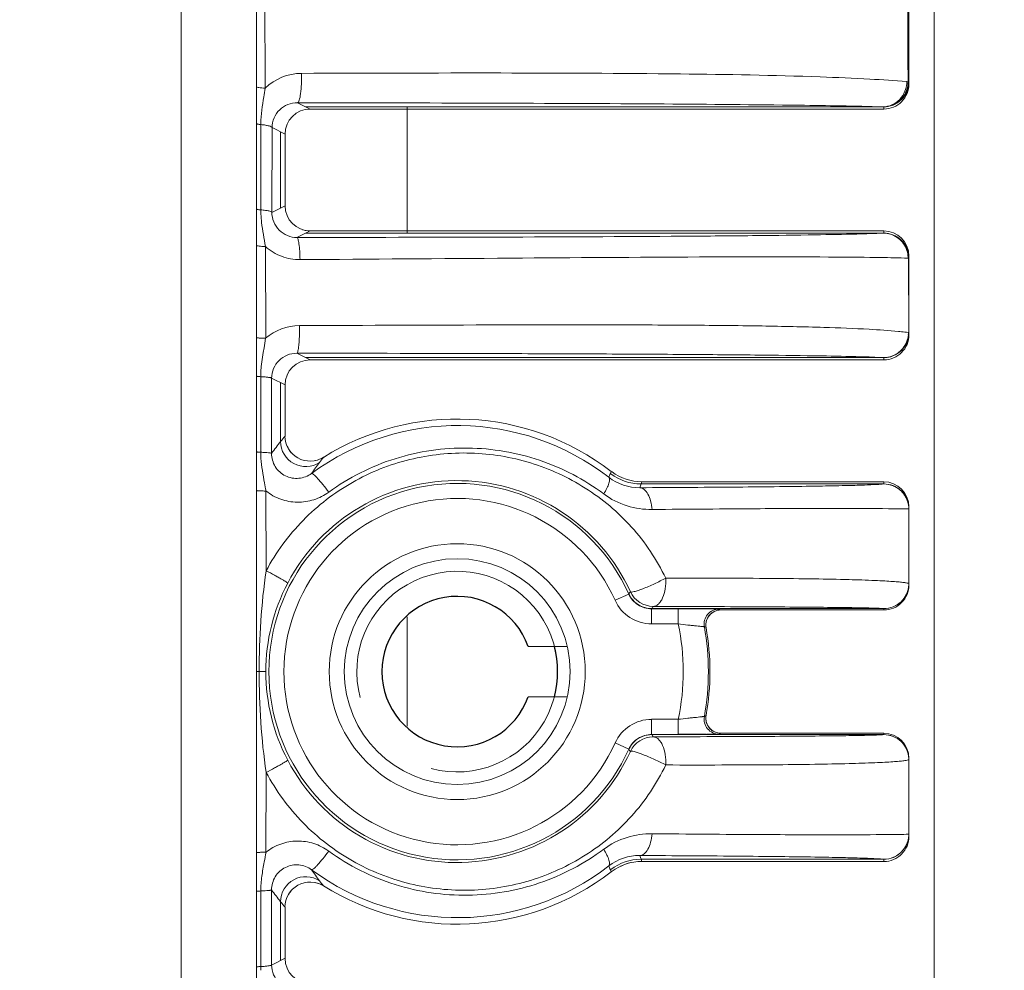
# Model space of a CAD drawing. Header units: millimetres. Extents: x 18546 to 26367, y -13731 to -7651.
# Tile 24 of 42: x 25346 to 25366, y -7781 to -7762. Entities that reach past the tile are written whole.
import ezdxf

# ---------------------------------------------------------------- set-up
doc = ezdxf.new("R2010")
doc.units = ezdxf.units.MM
doc.header["$LTSCALE"] = 50
doc.header["$PDMODE"] = 2
doc.layers.get('0').update_dxf_attribs({"lineweight": 18})
doc.layers.add('02___PRT_ALL_AXES', color=7, linetype='Continuous')
doc.layers.add('03___PRT_ALL_CURVES', color=7, linetype='Continuous')
doc.styles.get("Standard").update_dxf_attribs({"font": 'txt', "bigfont": 'gbcbig.shx'})
doc.dimstyles.new('DIMSTYLE_1', dxfattribs={"dimtxt": 3.5, "dimasz": 3.5, "dimexe": 0.18, "dimexo": 0.0625, "dimgap": 0.09, "dimtad": 1, "dimdsep": 46, "dimtxsty": 'Standard', "dimblk": '_FILLED', "dimblk1": '_FILLED', "dimblk2": '_FILLED', "dimcen": 0.09, "dimadec": 0, "dimazin": 0, "dimtp": 0.01, "dimtm": 0.01, "dimtfac": 1, "dimtofl": 0, "dimtmove": 0, "dimatfit": 3, "dimldrblk": '_FILLED', "dimfxl": 1, "dimtolj": 1, "dimarcsym": 0})

# ---------------------------------------------------------------- blocks, each defined once
blk = doc.blocks.new('_FILLED')
at = {"color": 0, "linetype": 'ByBlock'}
blk.add_solid([(0, 0), (-1, 0.2143), (-1, -0.2143)], dxfattribs=at)
blk = doc.blocks.new('*D42')
at = {"color": 0, "linetype": 'Continuous', "lineweight": -2, "ltscale": 0.6, "transparency": 16777216}
for p, q in [((25253.732, -7738.045), (25253.732, -7672.963)), ((25460.182, -7793.407), (25460.182, -7672.963)), ((25450.182, -7673.143), (25263.732, -7673.143))]:
    blk.add_line(p, q, dxfattribs=at)
at = {"layer": 'Defpoints', "color": 0, "linetype": 'Continuous', "ltscale": 0.6, "transparency": 16777216}
for p in [(25253.732, -7673.143), (25253.732, -7738.107), (25460.182, -7793.47)]:
    blk.add_point(p, dxfattribs=at)
at = {"color": 0, "linetype": 'Continuous', "lineweight": -2, "ltscale": 0.6, "transparency": 16777216, "xscale": 10, "yscale": 10, "zscale": 10, "rotation": 180}
blk.add_blockref('_FILLED', (25253.732, -7673.143), dxfattribs=at)
at = {"color": 0, "linetype": 'Continuous', "lineweight": -2, "ltscale": 0.6, "transparency": 16777216, "xscale": 10, "yscale": 10, "zscale": 10}
blk.add_blockref('_FILLED', (25460.182, -7673.143), dxfattribs=at)
at = {"color": 0, "linetype": 'Continuous', "ltscale": 0.6, "transparency": 16777216, "insert": (25356.957, -7666.553), "char_height": 13, "attachment_point": 5}
blk.add_mtext('\\A1;{\\fSimSun|b0|i0|c134|p2;206.5mm}', dxfattribs=at)

msp = doc.modelspace()

# ---------------------------------------------------------------- linework, layer by layer
at = {"color": 7, "linetype": 'Continuous'}
for p, q in [((25349.232, -7810.42), (25349.232, -7740.42)), ((25350.732, -7741.92), (25350.732, -7808.92)), ((25364.232, -7808.22), (25364.232, -7742.72)), ((25350.901, -7761.854), (25350.906, -7763.79)), ((25363.732, -7763.705), (25363.732, -7762.135)), ((25363.701, -7763.66), (25363.688, -7763.659)), ((25363.714, -7763.661), (25363.701, -7763.66)), ((25351.802, -7764.205), (25351.55, -7764.079)), ((25351.714, -7764.161), (25363.21, -7764.161)), ((25351.802, -7764.205), (25363.232, -7764.205)), ((25353.732, -7764.17), (25353.732, -7766.67)), ((25363.232, -7764.162), (25363.21, -7764.161)), ((25363.232, -7764.205), (25363.232, -7764.162)), ((25350.821, -7764.515), (25350.82, -7766.196)), ((25351.044, -7764.576), (25351.04, -7766.266)), ((25351.302, -7764.705), (25351.044, -7764.576)), ((25351.214, -7766.179), (25351.214, -7764.661)), ((25351.302, -7766.135), (25351.302, -7764.705)), ((25351.302, -7766.135), (25351.04, -7766.266)), ((25350.82, -7766.196), (25350.82, -7766.216)), ((25351.802, -7766.635), (25351.54, -7766.766)), ((25363.224, -7766.679), (25351.714, -7766.679)), ((25363.232, -7766.635), (25351.802, -7766.635)), ((25363.224, -7766.679), (25363.232, -7766.678)), ((25363.232, -7766.635), (25363.232, -7766.678)), ((25350.912, -7766.946), (25350.917, -7768.776)), ((25363.732, -7768.705), (25363.732, -7767.135)), ((25363.714, -7767.177), (25363.725, -7767.178)), ((25363.725, -7767.178), (25363.731, -7767.178)), ((25363.727, -7768.661), (25363.725, -7767.178)), ((25351.802, -7769.205), (25351.538, -7769.073)), ((25351.714, -7769.161), (25363.227, -7769.161)), ((25351.802, -7769.205), (25363.232, -7769.205)), ((25363.227, -7769.161), (25363.232, -7769.161)), ((25363.232, -7769.205), (25363.232, -7769.161)), ((25350.818, -7769.541), (25350.818, -7771.047)), ((25351.033, -7771.069), (25351.035, -7769.571)), ((25351.302, -7769.705), (25351.035, -7769.571)), ((25351.214, -7770.832), (25351.214, -7769.661)), ((25351.302, -7770.724), (25351.302, -7769.705)), ((25357.8, -7771.428), (25357.783, -7771.47)), ((25358.409, -7771.635), (25358.394, -7771.679)), ((25358.409, -7771.635), (25363.232, -7771.635)), ((25363.232, -7771.635), (25363.232, -7771.679)), ((25350.922, -7771.82), (25350.926, -7773.41)), ((25363.231, -7771.679), (25358.394, -7771.679)), ((25363.73, -7772.178), (25363.731, -7772.179)), ((25363.732, -7773.665), (25363.731, -7772.178)), ((25363.732, -7773.665), (25363.732, -7772.135)), ((25358.15, -7773.874), (25357.877, -7773.998)), ((25358.153, -7773.871), (25358.15, -7773.874)), ((25358.607, -7774.167), (25358.606, -7774.168)), ((25359.134, -7774.168), (25358.606, -7774.168)), ((25358.606, -7774.168), (25358.606, -7774.468)), ((25358.608, -7774.165), (25358.607, -7774.167)), ((25358.608, -7774.165), (25363.232, -7774.165)), ((25359.134, -7774.168), (25359.134, -7774.468)), ((25359.134, -7774.17), (25359.69, -7774.17)), ((25359.985, -7774.191), (25359.951, -7774.173)), ((25359.985, -7774.191), (25363.232, -7774.191)), ((25363.232, -7774.191), (25363.232, -7774.165)), ((25353.732, -7774.331), (25353.732, -7776.509)), ((25359.134, -7774.468), (25358.606, -7774.468)), ((25359.69, -7774.543), (25359.656, -7774.526)), ((25356.916, -7774.92), (25356.146, -7774.92)), ((25356.146, -7775.92), (25356.916, -7775.92)), ((25359.656, -7776.314), (25359.69, -7776.297)), ((25358.606, -7776.371), (25359.134, -7776.371)), ((25358.606, -7776.671), (25358.606, -7776.371)), ((25359.134, -7776.671), (25359.134, -7776.371)), ((25358.606, -7776.671), (25358.608, -7776.675)), ((25358.606, -7776.671), (25359.134, -7776.671)), ((25363.232, -7776.675), (25358.608, -7776.675)), ((25359.69, -7776.67), (25359.134, -7776.67)), ((25359.951, -7776.667), (25359.985, -7776.649)), ((25359.985, -7776.649), (25363.232, -7776.649)), ((25363.232, -7776.649), (25363.232, -7776.675)), ((25358.15, -7776.965), (25357.877, -7776.842)), ((25358.15, -7776.965), (25358.153, -7776.969)), ((25363.731, -7778.661), (25363.732, -7777.175)), ((25363.732, -7778.705), (25363.732, -7777.175)), ((25350.926, -7777.43), (25350.922, -7779.02)), ((25363.73, -7778.662), (25363.731, -7778.661)), ((25358.394, -7779.161), (25358.409, -7779.205)), ((25358.394, -7779.161), (25363.231, -7779.161)), ((25363.232, -7779.205), (25358.409, -7779.205)), ((25363.232, -7779.205), (25363.232, -7779.161)), ((25357.783, -7779.37), (25357.8, -7779.412)), ((25350.818, -7779.793), (25350.818, -7781.299)), ((25351.035, -7781.269), (25351.033, -7779.771)), ((25351.214, -7781.179), (25351.214, -7780.008)), ((25351.302, -7781.135), (25351.302, -7780.115)), ((25351.302, -7781.135), (25351.035, -7781.269))]:
    msp.add_line(p, q, dxfattribs=at)
for radius in [2.55, 2.25]:
    msp.add_circle((25354.732, -7775.42), radius, dxfattribs=at)
for centre, radius, start, end in [((25351.633, -7764.535), 1.041, 90.1676, 134.2919), ((25363.171, -7763.66), 0.517, 356.021, 0.1273), ((25363.23, -7763.661), 0.502, 340.1674, 355.032), ((25363.196, -7763.661), 0.518, 355.2293, 359.9687), ((25363.231, -7763.662), 0.5, 355.0645, 359.9974), ((25363.232, -7763.662), 0.5, 290.0647, 340.1356), ((25352.95, -7764.518), 2.129, 179.3333, 179.9419), ((25352.882, -7766.217), 2.063, 179.9553, 182.3743), ((25363.229, -7767.179), 0.503, 4.933, 17.9456), ((25363.212, -7767.18), 0.503, 0.2435, 4.5658), ((25363.222, -7767.179), 0.502, 0.1393, 4.8071), ((25363.236, -7767.178), 0.495, 359.988, 4.928), ((25351.595, -7769.563), 1.04, 90.2503, 130.7866), ((25363.211, -7768.659), 0.511, 337.8725, 355.2575), ((25363.23, -7768.661), 0.502, 341.0377, 355.0072), ((25363.221, -7768.66), 0.5, 355.2707, 0.0173), ((25363.323, -7771.514), 2.882, 81.9408, 82.0658), ((25363.223, -7768.661), 0.505, 355.0461, 359.9673), ((25363.231, -7768.661), 0.5, 355.0344, 359.9979), ((25363.232, -7768.661), 0.5, 270.0087, 341.0112), ((25352.762, -7769.542), 1.944, 179.6588, 179.9692), ((25354.732, -7775.42), 5.035, 52.4546, 121.965), ((25354.741, -7775.426), 4.911, 52.1812, 126.3492), ((25357.541, -7775.87), 8.087, 141.4732, 143.5865), ((25357.618, -7775.93), 8.185, 140.5059, 141.4765), ((25351.714, -7770.832), 0.5, 180.0248, 303.305), ((25351.801, -7770.724), 0.5, 179.9981, 301.9793), ((25352.734, -7771.047), 1.916, 179.9791, 181.7218), ((25351.804, -7770.723), 0.503, 203.9278, 221.5317), ((25352.778, -7771.046), 1.961, 181.7242, 183.557), ((25358.04, -7775.784), 7.561, 143.1551, 145.2142), ((25358.109, -7775.835), 7.647, 142.2029, 143.1581), ((25358.406, -7770.64), 0.994, 232.455, 233.6583), ((25358.409, -7770.635), 1, 233.6482, 270.0018), ((25354.726, -7775.417), 3.804, 24.6835, 152.406), ((25334.664, -7762.216), 24.902, 337.9959, 338.1846), ((25358.361, -7770.76), 0.994, 232.2783, 270.4621), ((25358.39, -7770.684), 0.993, 232.3146, 233.0921), ((25358.394, -7770.679), 1, 233.0841, 270.0005), ((25354.732, -7775.42), 3.752, 24.3293, 335.6707), ((25323.615, -7759.809), 36.75, 341.0327, 341.1567), ((25363.231, -7772.178), 0.5, 4.8764, 89.9152), ((25363.233, -7772.172), 0.493, 63.7174, 69.1103), ((25363.228, -7772.18), 0.502, 47.8202, 63.6726), ((25363.231, -7772.177), 0.497, 42.1428, 47.7878), ((25363.227, -7772.18), 0.504, 25.3147, 42.1027), ((25354.732, -7775.42), 3.452, 24.3293, 335.6707), ((25363.235, -7772.176), 0.495, 21.2702, 25.2632), ((25363.223, -7772.18), 0.507, 4.9399, 21.2124), ((25363.234, -7772.179), 0.495, 0.0801, 4.9215), ((25363.235, -7772.179), 0.496, 0.0372, 4.9536), ((25363.236, -7772.178), 0.495, 359.9879, 4.9523), ((25354.729, -7775.422), 3.809, 152.362, 179.9631), ((25363.232, -7773.665), 0.5, 270.0047, 357.0878), ((25363.24, -7773.665), 0.492, 357.0342, 359.9958), ((25363.239, -7773.664), 0.493, 356.9319, 359.879), ((25358.606, -7773.668), 0.8, 204.34, 269.9893), ((25358.608, -7773.667), 0.502, 204.3651, 220.7112), ((25348.106, -7766.574), 12.417, 324.0081, 324.2488), ((25358.637, -7773.619), 0.5, 204.744, 270.0075), ((25358.606, -7773.666), 0.502, 253.6042, 269.9647), ((25345.307, -7765.586), 15.828, 327.1809, 327.376), ((25359.951, -7774.473), 0.3, 90.0039, 190.285), ((25359.985, -7774.491), 0.3, 89.9967, 187.1096), ((25354.732, -7775.42), 4.504, 347.8041, 12.1959), ((25354.732, -7775.42), 5.004, 349.7111, 10.2889), ((25359.979, -7774.492), 0.294, 187.039, 190.0243), ((25354.732, -7775.42), 5.035, 349.9709, 10.0291), ((25354.729, -7775.418), 3.809, 180.0293, 207.638), ((25359.951, -7776.367), 0.3, 169.7146, 269.9953), ((25359.985, -7776.349), 0.3, 172.8904, 270.0033), ((25359.979, -7776.348), 0.294, 169.9757, 172.961), ((25358.606, -7777.172), 0.8, 90.0107, 155.66), ((25358.637, -7777.22), 0.5, 89.9925, 155.256), ((25358.606, -7777.174), 0.502, 90.0358, 106.3934), ((25345.307, -7785.254), 15.828, 32.624, 32.8191), ((25363.231, -7777.175), 0.5, 2.89, 89.971), ((25358.608, -7777.173), 0.502, 139.2783, 155.6351), ((25354.726, -7775.422), 3.804, 207.594, 335.3165), ((25348.106, -7784.266), 12.417, 35.7512, 35.9919), ((25363.239, -7777.175), 0.492, 359.9974, 2.9611), ((25363.209, -7777.179), 0.523, 0.4463, 3.229), ((25363.231, -7778.662), 0.5, 270.0828, 359.9976), ((25363.234, -7778.661), 0.495, 355.0785, 359.9199), ((25363.23, -7778.661), 0.501, 355.0067, 359.9483), ((25358.361, -7780.08), 0.994, 89.5377, 127.7219), ((25323.615, -7791.031), 36.75, 18.8433, 18.9673), ((25354.741, -7775.414), 4.911, 233.6507, 307.8188), ((25334.664, -7788.624), 24.902, 21.8154, 22.0041), ((25358.394, -7780.161), 1, 89.9995, 126.9159), ((25358.409, -7780.205), 1, 89.9982, 126.3518), ((25358.41, -7780.206), 1.002, 102.4595, 115.0889), ((25351.714, -7780.008), 0.5, 56.6946, 179.9756), ((25358.04, -7775.056), 7.561, 214.7859, 216.8449), ((25354.732, -7775.42), 5.035, 238.035, 307.5454), ((25358.39, -7780.155), 0.993, 126.9079, 127.6854), ((25358.406, -7780.2), 0.994, 126.3417, 127.545), ((25351.801, -7780.115), 0.5, 58.0207, 180.0019), ((25358.109, -7775.005), 7.647, 216.8419, 217.7971), ((25357.541, -7774.97), 8.087, 216.4135, 218.5268), ((25351.804, -7780.117), 0.503, 138.4672, 156.073), ((25357.618, -7774.91), 8.185, 218.5235, 219.4941), ((25352.798, -7781.298), 1.979, 180.0374, 182.2125)]:
    msp.add_arc(centre, radius, start, end, dxfattribs=at)
at = {"color": 2, "linetype": 'Continuous'}
msp.add_arc((25354.732, -7775.42), 2, 255, 195, dxfattribs=at)
at = {"color": 7, "linetype": 'Continuous'}
for centre, major_axis, ratio, start_param, end_param in [((25363.232, -7763.705), (0, 0.5), 0.999962, -3.141593, -1.570796), ((25351.802, -7764.705), (-0.447, 0.224), 0.99981, 5.176082, 6.746726), ((25351.802, -7766.135), (-0.447, -0.224), 0.99981, 5.819644, 7.390288), ((25351.802, -7766.135), (0.447, 0.224), 0.99981, -2.348647, -2.03449), ((25363.232, -7767.135), (0, 0.5), 0.999962, -1.570796, 0), ((25363.232, -7768.705), (0, 0.5), 0.999962, -3.141593, -1.570796), ((25351.802, -7769.705), (-0.447, 0.224), 0.99981, 5.176082, 6.746726), ((25363.232, -7772.135), (0, 0.5), 0.999962, -1.570796, 0), ((25363.232, -7773.691), (0, 0.5), 0.999986, -3.141593, -1.570796), ((25363.232, -7777.149), (0, 0.5), 0.999986, -1.570796, 0), ((25363.232, -7778.705), (0, 0.5), 0.999962, -3.141593, -1.570796), ((25351.802, -7781.135), (-0.447, -0.224), 0.99981, 5.819644, 7.390288)]:
    msp.add_ellipse(centre, major_axis=major_axis, ratio=ratio, start_param=start_param, end_param=end_param, dxfattribs=at)
for points in [[(25363.714, -7763.661), (25363.712, -7763.166), (25363.71, -7762.671), (25363.708, -7762.176)], [(25363.652, -7763.85), (25363.671, -7763.801), (25363.683, -7763.748), (25363.687, -7763.696)], [(25363.21, -7764.161), (25363.273, -7764.161), (25363.336, -7764.147), (25363.393, -7764.123)], [(25363.232, -7764.162), (25363.29, -7764.162), (25363.349, -7764.151), (25363.403, -7764.131)], [(25363.677, -7766.987), (25363.696, -7767.035), (25363.709, -7767.087), (25363.713, -7767.139)], [(25350.916, -7768.776), (25350.875, -7769.026), (25350.82, -7769.276), (25350.818, -7769.53)], [(25352.066, -7771.148), (25352.017, -7771.179), (25351.962, -7771.201), (25351.905, -7771.213)], [(25363.231, -7771.679), (25363.291, -7771.679), (25363.352, -7771.69), (25363.409, -7771.712)], [(25358.262, -7774.026), (25358.217, -7773.982), (25358.179, -7773.929), (25358.153, -7773.871)], [(25358.464, -7774.148), (25358.374, -7774.121), (25358.288, -7774.066), (25358.227, -7773.995)], [(25358.422, -7774.129), (25358.363, -7774.105), (25358.308, -7774.07), (25358.262, -7774.026)], [(25358.608, -7774.165), (25358.545, -7774.165), (25358.481, -7774.152), (25358.422, -7774.129)], [(25359.859, -7774.219), (25359.898, -7774.201), (25359.942, -7774.191), (25359.985, -7774.191)], [(25359.695, -7774.413), (25359.707, -7774.371), (25359.728, -7774.331), (25359.756, -7774.298)], [(25359.756, -7774.298), (25359.784, -7774.265), (25359.82, -7774.237), (25359.859, -7774.219)], [(25359.687, -7774.528), (25359.683, -7774.49), (25359.685, -7774.45), (25359.695, -7774.413)], [(25359.695, -7776.427), (25359.685, -7776.39), (25359.683, -7776.35), (25359.687, -7776.312)], [(25359.756, -7776.542), (25359.728, -7776.509), (25359.707, -7776.469), (25359.695, -7776.427)], [(25359.859, -7776.621), (25359.82, -7776.603), (25359.784, -7776.575), (25359.756, -7776.542)], [(25358.227, -7776.845), (25358.288, -7776.774), (25358.374, -7776.719), (25358.464, -7776.692)], [(25358.422, -7776.711), (25358.363, -7776.735), (25358.308, -7776.77), (25358.262, -7776.814)], [(25358.608, -7776.675), (25358.545, -7776.675), (25358.481, -7776.688), (25358.422, -7776.711)], [(25359.985, -7776.649), (25359.942, -7776.649), (25359.898, -7776.639), (25359.859, -7776.621)], [(25358.262, -7776.814), (25358.217, -7776.858), (25358.179, -7776.911), (25358.153, -7776.969)], [(25363.424, -7779.122), (25363.364, -7779.148), (25363.297, -7779.161), (25363.231, -7779.161)], [(25351.905, -7779.626), (25351.962, -7779.639), (25352.017, -7779.661), (25352.066, -7779.691)]]:
    msp.add_open_spline(points, degree=3, dxfattribs=at)
for points, knots in [([(25351.55, -7764.079), (25351.557, -7764.078), (25351.573, -7764.061), (25351.595, -7764.002), (25351.617, -7763.88), (25351.631, -7763.701), (25351.632, -7763.565), (25351.63, -7763.494)], [0, 0, 0, 0, 0.035868, 0.10092, 0.324534, 0.642931, 1, 1, 1, 1]), ([(25363.688, -7763.659), (25363.444, -7763.638), (25362.869, -7763.601), (25361.367, -7763.537), (25358.914, -7763.495), (25355.47, -7763.483), (25352.953, -7763.489), (25351.63, -7763.494)], [0, 0, 0, 0, 0.060797, 0.143255, 0.373924, 0.671007, 1, 1, 1, 1]), ([(25350.732, -7763.758), (25350.732, -7763.764), (25350.753, -7763.774), (25350.786, -7763.78), (25350.842, -7763.787), (25350.883, -7763.789), (25350.906, -7763.79)], [0, 0, 0, 0, 0.095043, 0.306594, 0.621231, 1, 1, 1, 1]), ([(25350.906, -7763.79), (25350.896, -7763.848), (25350.857, -7764.08), (25350.823, -7764.315), (25350.821, -7764.493)], [0, 0, 0, 0, 0.249231, 1, 1, 1, 1]), ([(25363.232, -7764.162), (25363.291, -7764.162), (25363.412, -7764.138), (25363.566, -7764.037), (25363.675, -7763.886), (25363.707, -7763.765), (25363.713, -7763.704)], [0, 0, 0, 0, 0.246081, 0.494452, 0.746022, 1, 1, 1, 1]), ([(25363.714, -7763.661), (25363.717, -7763.661), (25363.721, -7763.661), (25363.727, -7763.661), (25363.729, -7763.662), (25363.732, -7763.661), (25363.732, -7763.662)], [0, 0, 0, 0, 0.435111, 0.747758, 0.936208, 1, 1, 1, 1]), ([(25363.393, -7764.123), (25363.451, -7764.097), (25363.559, -7764.021), (25363.628, -7763.91), (25363.652, -7763.85)], [0, 0, 0, 0, 0.495616, 1, 1, 1, 1]), ([(25351.55, -7764.079), (25351.484, -7764.079), (25351.353, -7764.104), (25351.186, -7764.213), (25351.072, -7764.377), (25351.045, -7764.51), (25351.044, -7764.576)], [0, 0, 0, 0, 0.250305, 0.497329, 0.745909, 1, 1, 1, 1]), ([(25363.21, -7764.161), (25362.656, -7764.146), (25361.205, -7764.123), (25358.597, -7764.101), (25355.265, -7764.086), (25352.829, -7764.081), (25351.55, -7764.079)], [0, 0, 0, 0, 0.142737, 0.373358, 0.670847, 1, 1, 1, 1]), ([(25350.732, -7764.491), (25350.732, -7764.494), (25350.741, -7764.501), (25350.77, -7764.509), (25350.799, -7764.513), (25350.821, -7764.515)], [0, 0, 0, 0, 0.098276, 0.298148, 1, 1, 1, 1]), ([(25351.044, -7764.576), (25351.043, -7764.568), (25351.02, -7764.552), (25350.976, -7764.539), (25350.906, -7764.525), (25350.852, -7764.518), (25350.821, -7764.515)], [0, 0, 0, 0, 0.102636, 0.304713, 0.608574, 1, 1, 1, 1]), ([(25350.732, -7766.196), (25350.732, -7766.199), (25350.742, -7766.204), (25350.758, -7766.208), (25350.786, -7766.213), (25350.808, -7766.215), (25350.82, -7766.216)], [0, 0, 0, 0, 0.090591, 0.289537, 0.598193, 1, 1, 1, 1]), ([(25351.04, -7766.266), (25351.039, -7766.259), (25351.015, -7766.246), (25350.973, -7766.235), (25350.903, -7766.224), (25350.85, -7766.218), (25350.82, -7766.216)], [0, 0, 0, 0, 0.095321, 0.296575, 0.603166, 1, 1, 1, 1]), ([(25350.822, -7766.303), (25350.824, -7766.357), (25350.842, -7766.573), (25350.885, -7766.786), (25350.912, -7766.946)], [0, 0, 0, 0, 0.250481, 1, 1, 1, 1]), ([(25351.04, -7766.266), (25351.04, -7766.33), (25351.065, -7766.462), (25351.176, -7766.629), (25351.344, -7766.74), (25351.475, -7766.766), (25351.54, -7766.766)], [0, 0, 0, 0, 0.247735, 0.49947, 0.751788, 1, 1, 1, 1]), ([(25351.54, -7766.766), (25352.889, -7766.764), (25355.451, -7766.76), (25358.506, -7766.747), (25360.599, -7766.73), (25361.756, -7766.716), (25362.596, -7766.7), (25363.048, -7766.687), (25363.224, -7766.679)], [0, 0, 0, 0, 0.346398, 0.657638, 0.784425, 0.883881, 0.954789, 1, 1, 1, 1]), ([(25363.224, -7766.679), (25363.319, -7766.679), (25363.514, -7766.739), (25363.64, -7766.898), (25363.677, -7766.987)], [0, 0, 0, 0, 0.497639, 1, 1, 1, 1]), ([(25363.723, -7767.137), (25363.718, -7767.075), (25363.685, -7766.954), (25363.573, -7766.802), (25363.415, -7766.702), (25363.292, -7766.678), (25363.232, -7766.678)], [0, 0, 0, 0, 0.251744, 0.502338, 0.751647, 1, 1, 1, 1]), ([(25363.707, -7767.024), (25363.676, -7766.926), (25363.546, -7766.745), (25363.335, -7766.679), (25363.232, -7766.678)], [0, 0, 0, 0, 0.500026, 1, 1, 1, 1]), ([(25350.732, -7766.923), (25350.732, -7766.925), (25350.737, -7766.929), (25350.754, -7766.934), (25350.79, -7766.94), (25350.846, -7766.944), (25350.889, -7766.946), (25350.912, -7766.946)], [0, 0, 0, 0, 0.029311, 0.088048, 0.300065, 0.618314, 1, 1, 1, 1]), ([(25350.912, -7766.946), (25351.005, -7767.03), (25351.224, -7767.163), (25351.476, -7767.208), (25351.601, -7767.207)], [0, 0, 0, 0, 0.50082, 1, 1, 1, 1]), ([(25351.54, -7766.766), (25351.545, -7766.766), (25351.555, -7766.779), (25351.563, -7766.804), (25351.573, -7766.844), (25351.585, -7766.922), (25351.596, -7767.045), (25351.6, -7767.15), (25351.601, -7767.207)], [0, 0, 0, 0, 0.03129, 0.091172, 0.182596, 0.303519, 0.619413, 1, 1, 1, 1]), ([(25351.601, -7767.207), (25352.999, -7767.198), (25355.653, -7767.179), (25359.22, -7767.153), (25361.676, -7767.149), (25363.061, -7767.163), (25363.531, -7767.172), (25363.714, -7767.177)], [0, 0, 0, 0, 0.346412, 0.657174, 0.883427, 0.954636, 1, 1, 1, 1]), ([(25351.591, -7768.523), (25351.592, -7768.591), (25351.59, -7768.692), (25351.584, -7768.819), (25351.578, -7768.902), (25351.57, -7768.97), (25351.561, -7769.023), (25351.553, -7769.054), (25351.543, -7769.072), (25351.538, -7769.073)], [0, 0, 0, 0, 0.367773, 0.537866, 0.688797, 0.814385, 0.909733, 0.971216, 1, 1, 1, 1]), ([(25351.591, -7768.523), (25352.931, -7768.517), (25354.906, -7768.509), (25357.468, -7768.506), (25359.2, -7768.511), (25360.707, -7768.526), (25361.928, -7768.552), (25362.834, -7768.587), (25363.329, -7768.619), (25363.524, -7768.638)], [0, 0, 0, 0, 0.336851, 0.496476, 0.643814, 0.772132, 0.875337, 0.950792, 1, 1, 1, 1]), ([(25363.232, -7769.161), (25363.293, -7769.161), (25363.416, -7769.138), (25363.575, -7769.038), (25363.687, -7768.887), (25363.72, -7768.766), (25363.725, -7768.704)], [0, 0, 0, 0, 0.2492, 0.498844, 0.749182, 1, 1, 1, 1]), ([(25363.524, -7768.638), (25363.543, -7768.64), (25363.609, -7768.646), (25363.674, -7768.654), (25363.721, -7768.66)], [0, 0, 0, 0, 0.283277, 1, 1, 1, 1]), ([(25363.727, -7768.661), (25363.728, -7768.661), (25363.729, -7768.662), (25363.732, -7768.661), (25363.732, -7768.661)], [0, 0, 0, 0, 0.748601, 1, 1, 1, 1]), ([(25350.732, -7768.758), (25350.732, -7768.76), (25350.738, -7768.763), (25350.747, -7768.765), (25350.764, -7768.768), (25350.797, -7768.771), (25350.849, -7768.775), (25350.892, -7768.776), (25350.916, -7768.776)], [0, 0, 0, 0, 0.025742, 0.083427, 0.174375, 0.296378, 0.616829, 1, 1, 1, 1]), ([(25363.684, -7768.852), (25363.647, -7768.941), (25363.519, -7769.101), (25363.323, -7769.161), (25363.227, -7769.161)], [0, 0, 0, 0, 0.501456, 1, 1, 1, 1]), ([(25351.035, -7769.571), (25351.035, -7769.505), (25351.062, -7769.373), (25351.175, -7769.208), (25351.342, -7769.098), (25351.473, -7769.073), (25351.538, -7769.073)], [0, 0, 0, 0, 0.252514, 0.502597, 0.751154, 1, 1, 1, 1]), ([(25351.538, -7769.073), (25352.911, -7769.074), (25354.93, -7769.077), (25357.538, -7769.087), (25359.268, -7769.096), (25360.733, -7769.109), (25361.87, -7769.123), (25362.662, -7769.139), (25363.074, -7769.152), (25363.227, -7769.161)], [0, 0, 0, 0, 0.352435, 0.518281, 0.669117, 0.79659, 0.894196, 0.960807, 1, 1, 1, 1]), ([(25350.732, -7769.528), (25350.732, -7769.531), (25350.743, -7769.533), (25350.757, -7769.536), (25350.785, -7769.539), (25350.806, -7769.54), (25350.818, -7769.541)], [0, 0, 0, 0, 0.077468, 0.275478, 0.589014, 1, 1, 1, 1]), ([(25350.818, -7769.541), (25350.848, -7769.542), (25350.9, -7769.546), (25350.961, -7769.552), (25350.998, -7769.557), (25351.017, -7769.562), (25351.028, -7769.565), (25351.034, -7769.569), (25351.035, -7769.571)], [0, 0, 0, 0, 0.404548, 0.715013, 0.829543, 0.915078, 0.971079, 1, 1, 1, 1]), ([(25350.732, -7771.038), (25350.732, -7771.04), (25350.743, -7771.041), (25350.757, -7771.044), (25350.785, -7771.045), (25350.806, -7771.046), (25350.818, -7771.047)], [0, 0, 0, 0, 0.072934, 0.270752, 0.585963, 1, 1, 1, 1]), ([(25351.033, -7771.069), (25351.032, -7771.067), (25351.026, -7771.065), (25351.015, -7771.062), (25350.996, -7771.059), (25350.96, -7771.055), (25350.899, -7771.05), (25350.847, -7771.048), (25350.818, -7771.047)], [0, 0, 0, 0, 0.025617, 0.080374, 0.165557, 0.2803, 0.592446, 1, 1, 1, 1]), ([(25350.926, -7773.41), (25351.121, -7773.044), (25351.619, -7772.364), (25352.613, -7771.599), (25353.771, -7771.139), (25354.998, -7771.009), (25356.205, -7771.207), (25357.313, -7771.715), (25358.251, -7772.504), (25358.71, -7773.189), (25358.886, -7773.559)], [0, 0, 0, 0, 0.127382, 0.254246, 0.380184, 0.504854, 0.628291, 0.751106, 0.874542, 1, 1, 1, 1]), ([(25351.033, -7771.069), (25351.033, -7771.16), (25351.085, -7771.347), (25351.298, -7771.541), (25351.58, -7771.593), (25351.758, -7771.523), (25351.83, -7771.47)], [0, 0, 0, 0, 0.250952, 0.502915, 0.753372, 1, 1, 1, 1]), ([(25352.172, -7771.842), (25352.572, -7771.551), (25353.468, -7771.1), (25354.942, -7770.886), (25356.396, -7771.134), (25357.265, -7771.59), (25357.65, -7771.878)], [0, 0, 0, 0, 0.254044, 0.505158, 0.753216, 1, 1, 1, 1]), ([(25350.822, -7771.167), (25350.832, -7771.332), (25350.874, -7771.549), (25350.913, -7771.765), (25350.923, -7771.82)], [0, 0, 0, 0, 0.748101, 1, 1, 1, 1]), ([(25351.83, -7771.47), (25351.834, -7771.468), (25351.851, -7771.474), (25351.875, -7771.492), (25351.91, -7771.525), (25351.973, -7771.591), (25352.063, -7771.697), (25352.135, -7771.791), (25352.172, -7771.842)], [0, 0, 0, 0, 0.029407, 0.08993, 0.183412, 0.3069, 0.625873, 1, 1, 1, 1]), ([(25357.753, -7771.546), (25357.764, -7771.556), (25357.771, -7771.586), (25357.766, -7771.625), (25357.751, -7771.685), (25357.713, -7771.771), (25357.673, -7771.841), (25357.65, -7771.878)], [0, 0, 0, 0, 0.12658, 0.219867, 0.336119, 0.633726, 1, 1, 1, 1]), ([(25350.732, -7771.81), (25350.732, -7771.811), (25350.739, -7771.812), (25350.748, -7771.814), (25350.766, -7771.815), (25350.789, -7771.817), (25350.817, -7771.818), (25350.862, -7771.819), (25350.898, -7771.82), (25350.923, -7771.82)], [0, 0, 0, 0, 0.021347, 0.078122, 0.169479, 0.292612, 0.443025, 0.615877, 1, 1, 1, 1]), ([(25350.923, -7771.82), (25351.01, -7771.89), (25351.209, -7772.001), (25351.544, -7772.061), (25351.88, -7772.011), (25352.083, -7771.908), (25352.172, -7771.842)], [0, 0, 0, 0, 0.250513, 0.500769, 0.750588, 1, 1, 1, 1]), ([(25358.369, -7771.754), (25359.053, -7771.75), (25360.016, -7771.745), (25361.207, -7771.733), (25361.889, -7771.723), (25362.418, -7771.713), (25362.802, -7771.703), (25363.057, -7771.692), (25363.186, -7771.685), (25363.231, -7771.679)], [0, 0, 0, 0, 0.422276, 0.594182, 0.734491, 0.842633, 0.920593, 0.971785, 1, 1, 1, 1]), ([(25358.369, -7771.754), (25358.4, -7771.754), (25358.469, -7771.786), (25358.541, -7771.886), (25358.592, -7772.024), (25358.609, -7772.131), (25358.613, -7772.188)], [0, 0, 0, 0, 0.173281, 0.396589, 0.678038, 1, 1, 1, 1]), ([(25363.73, -7772.136), (25363.725, -7772.074), (25363.691, -7771.953), (25363.578, -7771.802), (25363.418, -7771.702), (25363.293, -7771.679), (25363.232, -7771.679)], [0, 0, 0, 0, 0.250133, 0.500062, 0.75001, 1, 1, 1, 1]), ([(25357.65, -7771.878), (25357.79, -7771.983), (25358.102, -7772.14), (25358.446, -7772.19), (25358.613, -7772.188)], [0, 0, 0, 0, 0.512795, 1, 1, 1, 1]), ([(25358.613, -7772.188), (25359.33, -7772.182), (25360.58, -7772.172), (25362.15, -7772.165), (25363.138, -7772.17), (25363.594, -7772.174), (25363.73, -7772.178)], [0, 0, 0, 0, 0.420534, 0.732842, 0.920191, 1, 1, 1, 1]), ([(25350.786, -7775.42), (25350.786, -7775.084), (25350.808, -7774.411), (25350.877, -7773.742), (25350.926, -7773.41)], [0, 0, 0, 0, 0.500203, 1, 1, 1, 1]), ([(25350.926, -7773.41), (25350.982, -7773.439), (25351.062, -7773.482), (25351.164, -7773.538), (25351.229, -7773.574), (25351.281, -7773.604), (25351.316, -7773.626), (25351.337, -7773.639), (25351.347, -7773.647), (25351.352, -7773.651), (25351.355, -7773.654), (25351.355, -7773.655)], [0, 0, 0, 0, 0.381443, 0.55357, 0.704333, 0.828213, 0.920766, 0.954065, 0.978356, 0.993553, 1, 1, 1, 1]), ([(25358.886, -7773.559), (25358.85, -7773.576), (25358.776, -7773.615), (25358.663, -7773.671), (25358.547, -7773.722), (25358.437, -7773.766), (25358.343, -7773.801), (25358.264, -7773.824), (25358.219, -7773.836), (25358.187, -7773.836), (25358.183, -7773.829)], [0, 0, 0, 0, 0.158253, 0.328621, 0.498765, 0.65761, 0.794677, 0.900833, 0.969273, 1, 1, 1, 1]), ([(25358.886, -7773.559), (25358.893, -7773.628), (25358.882, -7773.762), (25358.843, -7773.918), (25358.789, -7774.019), (25358.744, -7774.074), (25358.693, -7774.11), (25358.655, -7774.119), (25358.637, -7774.119)], [0, 0, 0, 0, 0.314624, 0.600601, 0.722843, 0.828636, 0.918755, 1, 1, 1, 1]), ([(25358.886, -7773.559), (25359.259, -7773.558), (25359.965, -7773.558), (25360.954, -7773.561), (25361.799, -7773.57), (25362.482, -7773.583), (25362.948, -7773.598), (25363.239, -7773.612), (25363.401, -7773.622), (25363.527, -7773.632), (25363.622, -7773.642), (25363.686, -7773.652), (25363.72, -7773.66), (25363.732, -7773.665)], [0, 0, 0, 0, 0.230662, 0.436695, 0.612086, 0.753175, 0.859547, 0.900361, 0.933513, 0.959514, 0.978894, 0.992195, 1, 1, 1, 1]), ([(25363.731, -7773.69), (25363.727, -7773.753), (25363.697, -7773.879), (25363.584, -7774.036), (25363.422, -7774.14), (25363.295, -7774.165), (25363.232, -7774.165)], [0, 0, 0, 0, 0.250174, 0.500194, 0.750223, 1, 1, 1, 1]), ([(25358.637, -7774.119), (25358.993, -7774.12), (25359.665, -7774.123), (25360.606, -7774.127), (25361.408, -7774.132), (25362.055, -7774.138), (25362.544, -7774.144), (25362.887, -7774.149), (25363.1, -7774.157), (25363.2, -7774.16), (25363.232, -7774.165)], [0, 0, 0, 0, 0.231974, 0.438953, 0.614684, 0.75549, 0.861206, 0.93447, 0.979315, 1, 1, 1, 1]), ([(25359.951, -7774.173), (25359.949, -7774.172), (25359.943, -7774.173), (25359.931, -7774.171), (25359.911, -7774.171), (25359.883, -7774.171), (25359.848, -7774.171), (25359.788, -7774.17), (25359.699, -7774.169), (25359.577, -7774.169), (25359.439, -7774.169), (25359.289, -7774.168), (25359.187, -7774.168), (25359.134, -7774.168)], [0, 0, 0, 0, 0.005839, 0.021267, 0.046111, 0.080158, 0.123013, 0.174205, 0.299528, 0.450917, 0.622501, 0.807994, 1, 1, 1, 1]), ([(25359.656, -7774.526), (25359.655, -7774.525), (25359.651, -7774.526), (25359.643, -7774.524), (25359.629, -7774.523), (25359.602, -7774.52), (25359.558, -7774.515), (25359.493, -7774.508), (25359.415, -7774.5), (25359.294, -7774.487), (25359.199, -7774.476), (25359.134, -7774.468)], [0, 0, 0, 0, 0.006081, 0.021924, 0.04734, 0.082083, 0.177614, 0.304076, 0.455803, 0.626668, 1, 1, 1, 1]), ([(25350.732, -7775.42), (25350.732, -7775.42), (25350.734, -7775.42), (25350.736, -7775.42), (25350.74, -7775.42), (25350.749, -7775.42), (25350.765, -7775.42), (25350.778, -7775.42), (25350.786, -7775.42)], [0, 0, 0, 0, 0.016524, 0.065539, 0.146603, 0.259268, 0.575483, 1, 1, 1, 1]), ([(25350.786, -7775.419), (25350.805, -7775.419), (25350.838, -7775.42), (25350.88, -7775.419), (25350.905, -7775.42), (25350.917, -7775.419), (25350.92, -7775.42)], [0, 0, 0, 0, 0.422959, 0.737428, 0.931907, 1, 1, 1, 1]), ([(25350.926, -7777.43), (25350.877, -7777.098), (25350.808, -7776.428), (25350.786, -7775.756), (25350.786, -7775.42)], [0, 0, 0, 0, 0.499797, 1, 1, 1, 1]), ([(25359.134, -7776.371), (25359.199, -7776.364), (25359.294, -7776.353), (25359.415, -7776.34), (25359.493, -7776.332), (25359.558, -7776.325), (25359.602, -7776.32), (25359.629, -7776.317), (25359.643, -7776.316), (25359.651, -7776.314), (25359.655, -7776.314), (25359.656, -7776.314)], [0, 0, 0, 0, 0.373333, 0.544197, 0.695923, 0.822386, 0.917917, 0.952659, 0.978075, 0.993919, 1, 1, 1, 1]), ([(25363.232, -7776.675), (25363.2, -7776.68), (25363.1, -7776.683), (25362.887, -7776.691), (25362.544, -7776.696), (25362.055, -7776.702), (25361.408, -7776.708), (25360.606, -7776.713), (25359.665, -7776.717), (25358.993, -7776.719), (25358.637, -7776.721)], [0, 0, 0, 0, 0.020685, 0.06553, 0.138794, 0.24451, 0.385316, 0.561048, 0.768026, 1, 1, 1, 1]), ([(25358.886, -7777.281), (25358.893, -7777.212), (25358.882, -7777.078), (25358.843, -7776.921), (25358.789, -7776.82), (25358.744, -7776.766), (25358.693, -7776.73), (25358.655, -7776.721), (25358.637, -7776.721)], [0, 0, 0, 0, 0.314624, 0.600601, 0.722843, 0.828637, 0.918755, 1, 1, 1, 1]), ([(25359.134, -7776.671), (25359.187, -7776.671), (25359.289, -7776.671), (25359.439, -7776.671), (25359.577, -7776.671), (25359.699, -7776.67), (25359.788, -7776.67), (25359.848, -7776.669), (25359.883, -7776.669), (25359.911, -7776.668), (25359.931, -7776.669), (25359.943, -7776.667), (25359.949, -7776.668), (25359.951, -7776.667)], [0, 0, 0, 0, 0.192006, 0.3775, 0.549082, 0.700471, 0.825795, 0.876987, 0.919841, 0.953888, 0.978732, 0.99416, 1, 1, 1, 1]), ([(25363.232, -7776.675), (25363.295, -7776.675), (25363.422, -7776.699), (25363.584, -7776.804), (25363.697, -7776.961), (25363.727, -7777.087), (25363.731, -7777.15)], [0, 0, 0, 0, 0.249908, 0.499852, 0.749784, 1, 1, 1, 1]), ([(25358.886, -7777.281), (25358.85, -7777.263), (25358.776, -7777.225), (25358.663, -7777.169), (25358.547, -7777.118), (25358.437, -7777.074), (25358.343, -7777.038), (25358.264, -7777.016), (25358.219, -7777.004), (25358.187, -7777.004), (25358.183, -7777.011)], [0, 0, 0, 0, 0.158253, 0.328622, 0.498767, 0.657613, 0.79468, 0.900836, 0.969275, 1, 1, 1, 1]), ([(25350.926, -7777.43), (25350.982, -7777.401), (25351.062, -7777.358), (25351.164, -7777.302), (25351.229, -7777.266), (25351.281, -7777.235), (25351.316, -7777.214), (25351.337, -7777.2), (25351.347, -7777.193), (25351.352, -7777.189), (25351.355, -7777.186), (25351.355, -7777.185)], [0, 0, 0, 0, 0.381445, 0.553571, 0.704333, 0.828213, 0.920765, 0.954064, 0.978356, 0.993553, 1, 1, 1, 1]), ([(25358.886, -7777.281), (25358.71, -7777.65), (25358.251, -7778.336), (25357.313, -7779.125), (25356.205, -7779.633), (25354.998, -7779.831), (25353.771, -7779.701), (25352.613, -7779.241), (25351.619, -7778.476), (25351.121, -7777.796), (25350.926, -7777.43)], [0, 0, 0, 0, 0.12546, 0.248895, 0.37171, 0.495147, 0.619817, 0.745754, 0.872618, 1, 1, 1, 1]), ([(25363.732, -7777.175), (25363.72, -7777.18), (25363.686, -7777.188), (25363.622, -7777.198), (25363.527, -7777.208), (25363.401, -7777.218), (25363.239, -7777.227), (25362.948, -7777.241), (25362.482, -7777.256), (25361.799, -7777.27), (25360.954, -7777.279), (25359.965, -7777.282), (25359.259, -7777.282), (25358.886, -7777.281)], [0, 0, 0, 0, 0.007805, 0.021106, 0.040486, 0.066487, 0.099639, 0.140453, 0.246825, 0.387914, 0.563305, 0.769338, 1, 1, 1, 1]), ([(25363.731, -7777.175), (25363.731, -7777.175), (25363.732, -7777.172), (25363.732, -7777.17), (25363.732, -7777.167)], [0, 0, 0, 0, 0.143712, 1, 1, 1, 1]), ([(25357.65, -7778.962), (25357.79, -7778.857), (25358.102, -7778.699), (25358.446, -7778.65), (25358.613, -7778.652)], [0, 0, 0, 0, 0.512796, 1, 1, 1, 1]), ([(25358.613, -7778.652), (25358.609, -7778.709), (25358.592, -7778.815), (25358.541, -7778.954), (25358.469, -7779.054), (25358.4, -7779.086), (25358.369, -7779.086)], [0, 0, 0, 0, 0.321962, 0.603411, 0.826719, 1, 1, 1, 1]), ([(25358.613, -7778.652), (25359.33, -7778.658), (25360.58, -7778.668), (25362.15, -7778.675), (25363.138, -7778.67), (25363.594, -7778.666), (25363.73, -7778.662)], [0, 0, 0, 0, 0.420534, 0.732842, 0.920191, 1, 1, 1, 1]), ([(25363.728, -7778.703), (25363.72, -7778.793), (25363.655, -7778.97), (25363.507, -7779.087), (25363.424, -7779.122)], [0, 0, 0, 0, 0.500488, 1, 1, 1, 1]), ([(25350.923, -7779.02), (25351.01, -7778.95), (25351.209, -7778.839), (25351.544, -7778.779), (25351.88, -7778.829), (25352.082, -7778.932), (25352.172, -7778.998)], [0, 0, 0, 0, 0.250527, 0.500794, 0.750622, 1, 1, 1, 1]), ([(25350.732, -7779.03), (25350.732, -7779.029), (25350.739, -7779.028), (25350.748, -7779.026), (25350.766, -7779.024), (25350.789, -7779.023), (25350.817, -7779.022), (25350.862, -7779.021), (25350.898, -7779.02), (25350.923, -7779.02)], [0, 0, 0, 0, 0.021331, 0.078093, 0.169443, 0.292574, 0.442991, 0.615852, 1, 1, 1, 1]), ([(25350.923, -7779.02), (25350.912, -7779.085), (25350.883, -7779.245), (25350.834, -7779.5), (25350.818, -7779.695), (25350.818, -7779.793)], [0, 0, 0, 0, 0.251224, 0.623992, 1, 1, 1, 1]), ([(25352.172, -7778.998), (25352.135, -7779.049), (25352.063, -7779.143), (25351.973, -7779.249), (25351.91, -7779.315), (25351.875, -7779.348), (25351.851, -7779.366), (25351.834, -7779.372), (25351.83, -7779.37)], [0, 0, 0, 0, 0.374128, 0.6931, 0.816588, 0.91007, 0.970593, 1, 1, 1, 1]), ([(25352.172, -7778.998), (25352.572, -7779.289), (25353.468, -7779.74), (25354.942, -7779.954), (25356.396, -7779.706), (25357.265, -7779.249), (25357.65, -7778.962)], [0, 0, 0, 0, 0.254044, 0.505158, 0.753217, 1, 1, 1, 1]), ([(25357.65, -7778.962), (25357.673, -7778.999), (25357.713, -7779.069), (25357.751, -7779.155), (25357.766, -7779.215), (25357.771, -7779.254), (25357.764, -7779.284), (25357.753, -7779.294)], [0, 0, 0, 0, 0.366272, 0.663879, 0.780132, 0.873419, 1, 1, 1, 1]), ([(25358.369, -7779.086), (25359.053, -7779.089), (25360.016, -7779.095), (25361.207, -7779.107), (25361.889, -7779.116), (25362.418, -7779.126), (25362.802, -7779.137), (25363.057, -7779.147), (25363.186, -7779.155), (25363.231, -7779.161)], [0, 0, 0, 0, 0.422275, 0.594181, 0.734491, 0.842633, 0.920593, 0.971785, 1, 1, 1, 1]), ([(25351.033, -7779.771), (25351.033, -7779.68), (25351.085, -7779.493), (25351.298, -7779.299), (25351.58, -7779.247), (25351.758, -7779.316), (25351.83, -7779.37)], [0, 0, 0, 0, 0.250907, 0.502893, 0.753369, 1, 1, 1, 1]), ([(25350.732, -7779.802), (25350.732, -7779.8), (25350.743, -7779.799), (25350.757, -7779.796), (25350.785, -7779.795), (25350.806, -7779.794), (25350.818, -7779.793)], [0, 0, 0, 0, 0.072964, 0.270785, 0.585985, 1, 1, 1, 1]), ([(25350.818, -7779.793), (25350.847, -7779.792), (25350.899, -7779.79), (25350.96, -7779.785), (25350.996, -7779.781), (25351.015, -7779.778), (25351.026, -7779.775), (25351.032, -7779.773), (25351.033, -7779.771)], [0, 0, 0, 0, 0.407547, 0.719693, 0.834439, 0.919626, 0.974387, 1, 1, 1, 1]), ([(25351.035, -7781.269), (25351.034, -7781.271), (25351.028, -7781.274), (25351.017, -7781.278), (25350.998, -7781.282), (25350.961, -7781.288), (25350.9, -7781.294), (25350.848, -7781.298), (25350.818, -7781.299)], [0, 0, 0, 0, 0.028921, 0.084921, 0.170456, 0.284986, 0.59545, 1, 1, 1, 1]), ([(25351.035, -7781.269), (25351.035, -7781.334), (25351.062, -7781.467), (25351.175, -7781.632), (25351.342, -7781.742), (25351.473, -7781.767), (25351.538, -7781.767)], [0, 0, 0, 0, 0.252514, 0.502594, 0.751152, 1, 1, 1, 1]), ([(25350.732, -7781.311), (25350.732, -7781.309), (25350.743, -7781.307), (25350.757, -7781.304), (25350.785, -7781.301), (25350.806, -7781.3), (25350.818, -7781.299)], [0, 0, 0, 0, 0.07742, 0.275424, 0.588979, 1, 1, 1, 1])]:
    msp.add_open_spline(points, degree=3, knots=knots, dxfattribs=at)
at = {"layer": '02___PRT_ALL_AXES', "color": 7, "linetype": 'Continuous'}
msp.add_arc((25354.732, -7775.42), 1.5, 19.4712, 340.5288, dxfattribs=at)
at = {"layer": '03___PRT_ALL_CURVES', "color": 4, "linetype": 'Continuous'}
msp.add_arc((25354.732, -7775.42), 2, 345.5193, 14.4807, dxfattribs=at)

# ---------------------------------------------------------------- dimensions: what is measured, and where the dimension line sits
at = {"color": 4, "linetype": 'Continuous'}
dim = msp.add_linear_dim(base=(25253.731755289, -7673.142613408), p1=(25460.181755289, -7793.469926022), p2=(25253.731755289, -7738.107426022), text='{\\fSimSun|b0|i0|c134|p2;<>mm}', dimstyle='DIMSTYLE_1', override={"dimtxt": 13, "dimasz": 10, "dimdec": 1}, dxfattribs=at)
dim.commit()
dim.dimension.update_dxf_attribs({"geometry": '*D42', "text_midpoint": (25356.956755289, -7673.142613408), "dimtype": 160})

doc.saveas('drawing.dxf')
